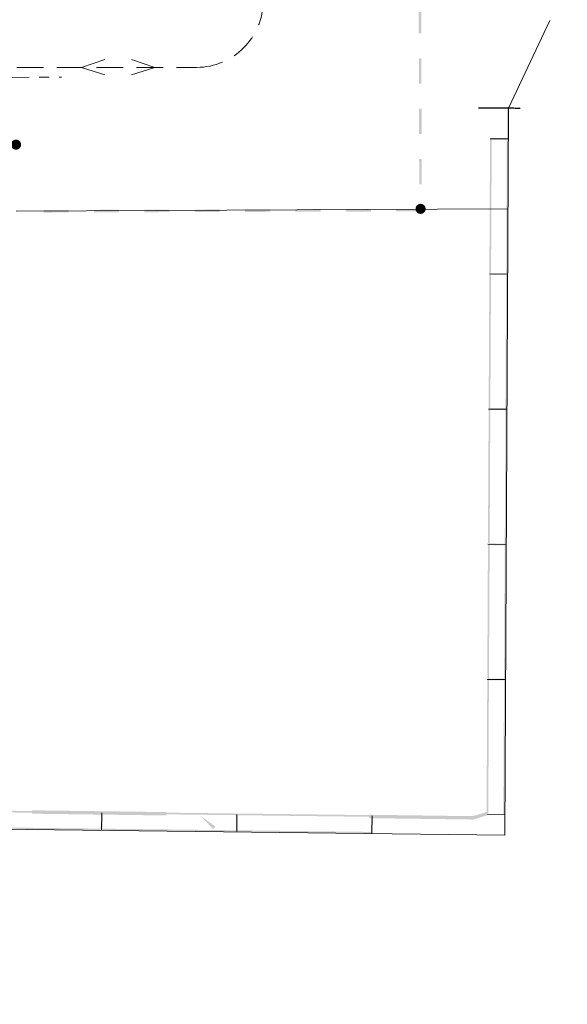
# Model space of a CAD drawing. Header units: millimetres. Extents: x 0 to 594, y 0 to 420.
# Tile 4 of 21: x 296 to 378, y 0 to 148. Entities that reach past the tile are written whole.
import ezdxf

# ---------------------------------------------------------------- set-up
doc = ezdxf.new("R2010")
doc.units = ezdxf.units.MM
for name, pattern in [('K5LT32769', [0]), ('K5LT_AXLED', [17.5, 13, -1.5, 1.5, -1.5]), ('K5LT_DASHED', [6, 4, -2]), ('K5LT_THIN', [0])]:
    doc.linetypes.add(name, pattern=pattern)
doc.layers.add('Системный слой', color=7, linetype='Continuous')
doc.layers.add('съемка', color=7, linetype='Continuous')

# ---------------------------------------------------------------- blocks, each defined once
blk = doc.blocks.new('U106')
at = {"layer": 'Системный слой', "linetype": 'K5LT_THIN', "lineweight": 18}
for q in [(312.49, 142.05), (312.49, 139.76)]:
    blk.add_line((315.99, 140.88), q, dxfattribs=at)
blk = doc.blocks.new('U129')
at = {"layer": 'Системный слой', "linetype": 'K5LT_THIN', "lineweight": 18}
for q in [(308.45, 142.05), (308.45, 139.76)]:
    blk.add_line((304.94, 140.88), q, dxfattribs=at)
blk = doc.blocks.new('U141')
at = {"layer": 'съемка'}
blk.add_hatch(color=256, dxfattribs=at).paths.add_polyline_path([(356.72, 119.58), (356.72, 119.66), (356.71, 119.73), (356.69, 119.81), (356.67, 119.88), (356.64, 119.95), (356.6, 120.02), (356.55, 120.08), (356.5, 120.14), (356.44, 120.19), (356.38, 120.24), (356.31, 120.28), (356.24, 120.31), (356.17, 120.33), (356.09, 120.35), (356.01, 120.36), (355.93, 120.36), (355.86, 120.35), (355.78, 120.34), (355.71, 120.32), (355.63, 120.28), (355.57, 120.25), (355.5, 120.2), (355.44, 120.15), (355.39, 120.1), (355.34, 120.03), (355.3, 119.97), (355.27, 119.9), (355.24, 119.82), (355.22, 119.75), (355.21, 119.67), (355.21, 119.63), (355.21, 119.55), (355.22, 119.47), (355.24, 119.4), (355.26, 119.32), (355.29, 119.25), (355.33, 119.19), (355.38, 119.12), (355.43, 119.07), (355.49, 119.01), (355.55, 118.97), (355.62, 118.93), (355.69, 118.9), (355.76, 118.87), (355.84, 118.86), (355.92, 118.85), (356, 118.85), (356.07, 118.85), (356.15, 118.87), (356.22, 118.89), (356.3, 118.92), (356.36, 118.96), (356.43, 119), (356.49, 119.05), (356.54, 119.11), (356.59, 119.17), (356.63, 119.24), (356.66, 119.31), (356.69, 119.38), (356.71, 119.46), (356.72, 119.53)])
blk = doc.blocks.new('U145')
at = {"layer": 'съемка'}
blk.add_hatch(color=256, dxfattribs=at).paths.add_polyline_path([(295.88, 129.23), (295.88, 129.31), (295.87, 129.39), (295.85, 129.46), (295.82, 129.54), (295.79, 129.61), (295.75, 129.68), (295.71, 129.74), (295.65, 129.8), (295.6, 129.85), (295.53, 129.89), (295.47, 129.93), (295.39, 129.96), (295.32, 129.99), (295.24, 130), (295.17, 130.01), (295.09, 130.01), (295.01, 130.01), (294.94, 129.99), (294.86, 129.97), (294.79, 129.94), (294.72, 129.9), (294.66, 129.86), (294.6, 129.81), (294.54, 129.75), (294.5, 129.69), (294.46, 129.62), (294.42, 129.55), (294.4, 129.48), (294.38, 129.4), (294.37, 129.33), (294.36, 129.28), (294.36, 129.21), (294.37, 129.13), (294.39, 129.05), (294.42, 128.98), (294.45, 128.91), (294.49, 128.84), (294.53, 128.78), (294.59, 128.72), (294.64, 128.67), (294.71, 128.62), (294.78, 128.58), (294.85, 128.55), (294.92, 128.53), (295, 128.51), (295.07, 128.5), (295.15, 128.5), (295.23, 128.51), (295.3, 128.52), (295.38, 128.55), (295.45, 128.58), (295.52, 128.61), (295.58, 128.66), (295.64, 128.71), (295.7, 128.77), (295.74, 128.83), (295.78, 128.89), (295.82, 128.96), (295.84, 129.04), (295.86, 129.11), (295.87, 129.19)])
blk = doc.blocks.new('U191')
at = {"layer": 'съемка', "linetype": 'K5LT32769', "const_width": 0.2}
blk.add_lwpolyline([(364.66, 134.76), (370.98, 134.74)], dxfattribs=at)

msp = doc.modelspace()

# ---------------------------------------------------------------- hatches: boundary and pattern name
at = {"layer": 'съемка'}
for points in [[(356.060069, 149.805543), (355.681412, 149.804325), (355.693255, 146.017861), (356.071861, 146.019031)], [(356.083702, 142.232565), (355.705044, 142.231346), (355.716838, 138.444884), (356.095493, 138.446052)], [(369.208076, 134.747604), (368.995095, 134.748257), (368.955639, 134.748355), (368.942926, 130.532183), (368.942936, 130.53097), (368.942947, 130.529758), (368.941472, 130.241828), (369.193938, 130.24052), (369.195413, 130.528448), (369.195411, 130.529913), (369.195411, 130.531428)], [(356.107335, 134.659586), (355.728677, 134.658367), (355.740467, 130.871902), (356.119126, 130.873073)], [(366.416494, 130.128571), (366.377108, 122.482513), (366.339945, 115.2732), (366.312432, 109.934104), (366.564903, 109.932845), (366.592413, 115.27194), (366.629575, 122.481206), (366.668306, 130.001029), (368.94016, 129.989311), (368.901379, 122.46949), (368.864217, 115.260224), (368.836704, 109.921129), (369.089171, 109.919819), (369.116684, 115.258917), (369.153845, 122.46818), (369.193283, 130.114286), (369.067049, 130.114941), (369.067704, 130.241175), (366.543381, 130.25415), (366.542729, 130.127918)], [(356.130965, 127.086557), (355.752309, 127.085388), (355.7641, 123.298924), (356.142756, 123.300092)], [(303.049509, 119.441803), (299.262992, 119.429964), (299.264213, 119.051357), (303.050677, 119.063147)], [(310.622488, 119.465436), (306.836021, 119.453595), (306.837194, 119.074989), (310.623656, 119.08678)], [(318.195466, 119.489068), (314.409003, 119.477227), (314.410171, 119.098571), (318.196635, 119.110412)], [(325.768445, 119.512701), (321.981982, 119.50086), (321.98315, 119.122204), (325.769614, 119.134045)], [(333.341424, 119.536334), (329.55496, 119.524492), (329.556129, 119.145834), (333.342645, 119.157676)], [(340.914405, 119.559966), (337.127939, 119.548122), (337.129108, 119.169466), (340.915624, 119.181308)], [(348.487384, 119.583599), (344.700918, 119.571755), (344.702086, 119.193099), (348.488603, 119.204941)], [(352.273897, 119.595388), (352.275065, 119.216732), (355.966147, 119.228256), (356.15545, 119.228841), (356.154866, 119.418195), (356.154598, 119.513578), (355.965245, 119.512994), (355.964978, 119.606912)], [(366.311777, 109.80787), (366.272341, 102.161814), (366.235181, 94.952548), (366.207668, 89.613453), (366.460135, 89.612146), (366.487648, 94.951241), (366.52481, 102.160504), (366.563593, 109.680378), (368.835394, 109.668662), (368.796663, 102.148837), (368.759502, 94.939523), (368.731989, 89.600425), (368.984456, 89.599118), (369.011969, 94.938213), (369.049132, 102.147529), (369.088518, 109.793587), (368.962284, 109.794239), (368.962939, 109.920474), (366.438668, 109.9335), (366.438013, 109.807265)], [(366.207013, 89.487221), (366.167628, 81.841164), (366.130464, 74.631848), (366.102951, 69.292752), (366.35542, 69.291442), (366.38293, 74.630538), (366.420094, 81.839854), (366.458825, 89.359677), (368.730679, 89.347959), (368.691948, 81.828136), (368.654785, 74.61882), (368.627272, 69.279724), (368.87974, 69.278465), (368.907251, 74.617512), (368.944415, 81.826826), (368.983801, 89.472883), (368.857566, 89.473538), (368.858221, 89.599773), (366.3339, 89.612798), (366.333248, 89.486566)], [(366.102296, 69.166518), (366.06291, 61.52046), (366.025749, 54.311147), (365.998236, 48.972049), (366.250704, 48.970792), (366.278216, 54.309837), (366.315379, 61.519153), (366.35411, 69.038976), (368.625965, 69.027258), (368.587181, 61.507434), (368.550021, 54.298171), (368.522508, 48.959076), (368.774975, 48.957766), (368.802488, 54.296861), (368.83965, 61.506127), (368.879088, 69.152233), (368.752852, 69.152837), (368.753507, 69.279069), (366.229186, 69.292097), (366.228531, 69.165863)], [(365.997581, 48.845817), (365.958145, 41.199761), (365.920983, 33.990495), (365.89347, 28.6514), (366.145939, 28.65009), (366.17345, 33.989188), (366.210611, 41.198451), (366.249393, 48.718272), (368.521198, 48.706607), (368.482466, 41.186733), (368.445304, 33.977468), (368.417791, 28.638372), (368.670258, 28.637065), (368.697771, 33.97616), (368.734934, 41.185474), (368.77432, 48.831531), (368.648085, 48.832186), (368.64874, 48.958421), (366.124468, 48.971394), (366.123816, 48.845162)], [(300.377793, 29.026648), (293.168938, 29.114217), (287.830173, 29.179054), (287.827095, 28.926596), (293.165863, 28.861756), (300.374716, 28.77419), (307.894107, 28.682827), (307.866481, 26.411149), (300.347138, 26.502458), (293.138235, 26.590029), (287.799469, 26.654916), (287.796444, 26.402456), (293.135208, 26.337569), (300.344063, 26.249999), (307.989658, 26.157124), (307.991172, 26.28338), (308.117424, 26.281815), (308.14808, 28.806005), (308.021823, 28.80752), (308.023388, 28.933775)], [(317.739236, 28.898169), (307.642765, 29.031802), (297.546293, 29.165434), (297.539636, 28.660627), (307.636108, 28.526995), (317.732577, 28.393312)], [(320.697213, 28.779805), (313.488358, 28.867374), (308.149593, 28.932211), (308.146565, 28.679749), (313.485331, 28.614912), (320.694186, 28.527342), (328.213524, 28.435984), (328.185948, 26.164302), (320.666507, 26.255616), (313.457704, 26.343234), (308.118939, 26.408072), (308.115861, 26.155613), (313.454629, 26.090773), (320.663481, 26.003207), (328.309127, 25.910329), (328.31064, 26.036535), (328.436894, 26.03497), (328.46755, 28.559161), (328.341294, 28.560675), (328.342859, 28.68693)], [(322.781778, 28.400434), (324.774367, 26.354472), (325.136028, 26.706677), (324.782387, 26.961108)], [(341.016681, 28.53296), (333.807828, 28.620527), (328.46906, 28.685367), (328.465985, 28.432906), (333.804751, 28.368069), (341.013605, 28.280499), (348.532994, 28.189139), (348.505418, 25.917457), (340.986029, 26.00882), (333.777174, 26.09639), (328.438409, 26.161227), (328.435331, 25.908766), (333.774097, 25.843929), (340.982952, 25.756359), (348.628547, 25.663486), (348.63011, 25.789691), (348.756313, 25.788178), (348.786967, 28.312318), (348.660764, 28.31383), (348.662276, 28.440084)], [(363.968553, 27.794061), (366.078481, 28.460869), (365.960881, 28.833028), (365.926323, 28.942261), (363.855188, 28.2877), (358.303635, 28.361201), (348.207163, 28.494833), (348.200506, 27.990027), (358.296978, 27.856394), (363.88917, 27.782353)]]:
    msp.add_hatch(color=256, dxfattribs=at).paths.add_polyline_path(points)

# ---------------------------------------------------------------- linework, layer by layer
at = {"layer": 'Системный слой', "linetype": 'K5LT_THIN', "lineweight": 18}
for p, q in [((375.40292, 147.929918), (369.208076, 134.74866)), ((369.208076, 134.74866), (366.431321, 134.76274)), ((368.65369, 25.421256), (369.208076, 134.74866)), ((369.193283, 130.115341), (366.416493, 130.129422)), ((369.088518, 119.607968), (295.13262, 119.260015)), ((369.088518, 109.794642), (366.311776, 109.808723)), ((368.983801, 89.473939), (366.207012, 89.48802)), ((368.879088, 69.153288), (366.102295, 69.167369)), ((368.77432, 48.832587), (365.99758, 48.846667)), ((111.290049, 28.530223), (368.65369, 25.421256)), ((307.989658, 26.158179), (308.021674, 28.808577)), ((328.309127, 25.911385), (328.341143, 28.561733)), ((348.628547, 25.664542), (348.660563, 28.314888)), ((368.669605, 28.511886), (366.019048, 28.525326))]:
    msp.add_line(p, q, dxfattribs=at)
at = {"layer": 'Системный слой', "linetype": 'K5LT_DASHED', "lineweight": 18}
msp.add_line((109.242287, 140.879464), (322.277984, 140.879464), dxfattribs=at)
at = {"layer": 'Системный слой', "linetype": 'K5LT_AXLED', "lineweight": 18}
msp.add_line((126.608705, 139.145099), (301.960449, 139.388069), dxfattribs=at)
at = {"layer": 'Системный слой', "linetype": 'K5LT_DASHED', "lineweight": 18}
msp.add_arc((322.277984, 150.879464), 10, 270, 0, dxfattribs=at)

# ---------------------------------------------------------------- block references
at = {"layer": 'Системный слой'}
for name in ['U129', 'U106']:
    msp.add_blockref(name, (0, 0), dxfattribs=at)
at = {"layer": 'съемка'}
for name in ['U191', 'U145', 'U141']:
    msp.add_blockref(name, (0, 0), dxfattribs=at)

doc.saveas('drawing.dxf')
